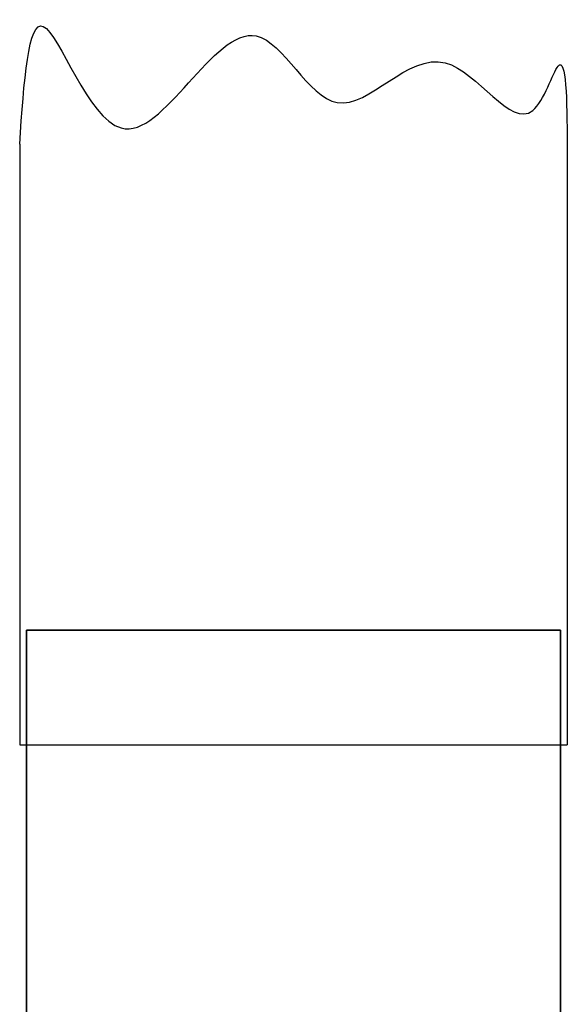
# Model space of a CAD drawing. Header units: millimetres. Extents: x 0 to 7128, y 0 to 5040.
# Tile 92 of 184: x 1675 to 1878, y 2703 to 3068. Entities that reach past the tile are written whole.
import ezdxf

# ---------------------------------------------------------------- set-up
doc = ezdxf.new("R2010")
doc.units = ezdxf.units.MM
doc.header["$LTSCALE"] = 12
doc.layers.get('0').update_dxf_attribs({"lineweight": 25})
doc.layers.add('Spigoli visibili(ISO)', color=7, linetype='Continuous', lineweight=35)

msp = doc.modelspace()

# ---------------------------------------------------------------- linework, layer by layer
for p, q in [((1675.221, 3022.351), (1675.221, 2799.597)), ((1878.221, 3022.351), (1878.221, 2799.597)), ((1675.221, 2799.597), (1878.221, 2799.597))]:
    msp.add_line(p, q)
msp.add_spline([(1675.221, 3022.351), (1683.952, 3065.977), (1712.818, 3028.297), (1762.892, 3062.444), (1792.936, 3037.717), (1832.995, 3052.435), (1865.395, 3034.773), (1874.821, 3051.258), (1878.221, 3022.351)], degree=3)
at = {"layer": 'Spigoli visibili(ISO)'}
for p, q in [((1677.721, 2842.097), (1875.721, 2842.097)), ((1677.721, 2842.097), (1677.721, 2695.097)), ((1875.721, 2842.097), (1875.721, 2695.097))]:
    msp.add_line(p, q, dxfattribs=at)

doc.saveas('drawing.dxf')
